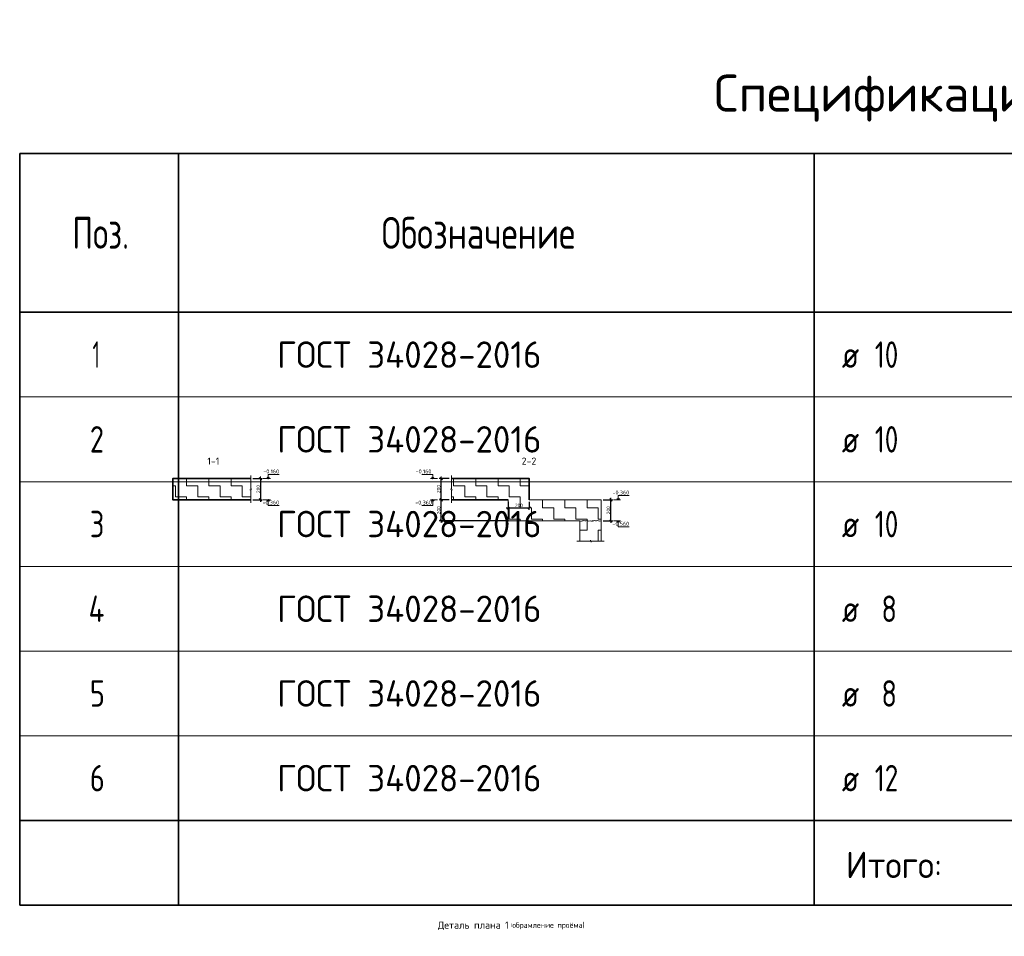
# Model space of a CAD drawing. Header units: metres. Extents: x -38 to 88, y -15 to 19.
# Tile 32 of 41: x 70 to 79, y 9 to 17. Entities that reach past the tile are written whole.
import ezdxf

# ---------------------------------------------------------------- set-up
doc = ezdxf.new("R2010")
doc.units = ezdxf.units.M
doc.header["$PDMODE"] = 65
for name, color, linetype, lineweight in [('XR$4$ВК__отв в полу 1-2 эт', 220, 'Continuous', 25), ('XR$4$Размерная линия_ общее', 7, 'Continuous', 13), ('XR$4$Текст_ общее_1', 7, 'Continuous', 13)]:
    doc.layers.add(name, color=color, linetype=linetype, lineweight=lineweight)
doc.styles.add('ISOCPEUR', font='txt')
doc.dimstyles.new('DIMSTYLE_7', dxfattribs={"dimtxt": 0.033, "dimasz": 0.0375, "dimexe": 0, "dimexo": 0, "dimgap": 0.0165, "dimtad": 2, "dimdec": 0, "dimlfac": 1000, "dimrnd": 1, "dimzin": 12, "dimdsep": 46, "dimtxsty": 'ISOCPEUR', "dimblk1": 'ALL_ML_STRICH', "dimblk2": 'ALL_ML_STRICH', "dimsah": 1, "dimcen": 0, "dimclrd": 7, "dimclre": 256, "dimclrt": 7, "dimadec": 0, "dimazin": 0, "dimtfac": 1, "dimtdec": 0, "dimtix": 1, "dimtmove": 2, "dimatfit": 3, "dimfxl": 0, "dimtzin": 0, "dimlwd": 0, "dimlwe": -3, "dimarcsym": 0})
pattern_1 = [(0, (0.21, 0.21), (0.105, 0.105), [0.105, -0.105]), (90, (0.21, 0.21), (-0.105, 0.105), [0.105, -0.105])]

# ---------------------------------------------------------------- blocks, each defined once
blk = doc.blocks.new('ЭЛЕМЕНТ_УЗОРА_1')
at = {"color": 7, "linetype": 'Continuous', "lineweight": 13, "transparency": 33554687}
blk.add_line((72.0051, 12.8573), (72.0051, 12.8573), dxfattribs=at)
blk.add_lwpolyline([(72.0051, 13.1173), (72.0051, 12.9901), (72.0151, 12.9865), (71.9951, 12.9816), (72.0051, 12.9774), (72.0051, 12.8573)], dxfattribs=at)
blk = doc.blocks.new('ЭЛЕМЕНТ_УЗОРА_2')
at = {"color": 7, "linetype": 'Continuous', "lineweight": 13, "transparency": 33554687}
blk.add_line((73.8995, 12.8573), (73.8995, 12.8573), dxfattribs=at)
blk.add_lwpolyline([(73.8995, 13.1173), (73.8995, 12.9901), (73.8895, 12.9865), (73.9095, 12.9816), (73.8995, 12.9774), (73.8995, 12.8573)], dxfattribs=at)
blk = doc.blocks.new('ЭЛЕМЕНТ_УЗОРА_3')
at = {"color": 7, "linetype": 'Continuous', "lineweight": 13, "transparency": 33554687}
blk.add_line((75.343, 12.4969), (75.343, 12.4969), dxfattribs=at)
blk.add_lwpolyline([(75.083, 12.4969), (75.2101, 12.4969), (75.2138, 12.5069), (75.2187, 12.4869), (75.2229, 12.4969), (75.343, 12.4969)], dxfattribs=at)
blk = doc.blocks.new('ЭЛЕМЕНТ_УЗОРА_4')
at = {"color": 7, "linetype": 'Continuous', "lineweight": 13, "transparency": 33554687}
blk.add_line((75.313, 12.6873), (75.313, 12.6873), dxfattribs=at)
for points in [[(75.113, 12.6873), (75.123, 12.6843), (75.1273, 12.6857), (75.133, 12.6903), (75.143, 12.6903), (75.1491, 12.6911), (75.1585, 12.688), (75.1699, 12.6882), (75.1789, 12.6908), (75.1888, 12.6891), (75.1984, 12.685), (75.213, 12.6873)], [(75.213, 12.6873), (75.223, 12.6843), (75.2273, 12.6857), (75.233, 12.6903), (75.243, 12.6903), (75.2491, 12.6911), (75.2585, 12.688), (75.2699, 12.6882), (75.2789, 12.6908), (75.2888, 12.6891), (75.2984, 12.685), (75.313, 12.6873)]]:
    blk.add_lwpolyline(points, dxfattribs=at)
blk = doc.blocks.new('ALL_ML_STRICH')
at = {"color": 0, "linetype": 'ByBlock', "lineweight": -2}
for p, q in [((-1, 0), (0.5, 0)), ((-0.3, -0.3), (0.3, 0.3)), ((0, -0.5), (0, 0.5))]:
    blk.add_line(p, q, dxfattribs=at)
blk = doc.blocks.new('*D80')
at = {"layer": 'DEFPOINTS', "color": 7, "linetype": 'Continuous', "lineweight": 13, "transparency": 33554687}
for p in [(73.8995, 12.8873), (73.803, 12.6873), (74.435, 12.6873)]:
    blk.add_point(p, dxfattribs=at)
at = {"layer": 'XR$4$Размерная линия_ общее', "color": 253, "linetype": 'Continuous', "lineweight": -2, "true_color": 0xa0a0a0, "transparency": 33554687}
for p, q in [((73.8795, 12.8873), (73.803, 12.8873)), ((74.415, 12.6873), (73.803, 12.6873))]:
    blk.add_line(p, q, dxfattribs=at)
at = {"layer": 'XR$4$Размерная линия_ общее', "color": 7, "linetype": 'Continuous', "lineweight": -2, "transparency": 33554687}
blk.add_line((73.803, 12.6873), (73.803, 12.8873), dxfattribs=at)
at = {"layer": 'XR$4$Размерная линия_ общее', "color": 7, "linetype": 'Continuous', "lineweight": 13, "transparency": 33554687, "xscale": 0.0375, "yscale": 0.0375, "zscale": 0.0375}
for p, rotation in [((73.803, 12.8873), 90), ((73.803, 12.6873), 270)]:
    blk.add_blockref('ALL_ML_STRICH', p, dxfattribs=dict(at, rotation=rotation))
at = {"layer": 'XR$4$Размерная линия_ общее', "color": 7, "linetype": 'Continuous', "lineweight": 13, "transparency": 33554687, "insert": (73.779, 12.7889), "char_height": 0.033, "width": 0.099, "attachment_point": 5, "rotation": 90, "style": 'ISOCPEUR'}
blk.add_mtext('\\A1;{200}', dxfattribs=at)
blk = doc.blocks.new('*D81')
at = {"layer": 'DEFPOINTS', "color": 7, "linetype": 'Continuous', "lineweight": 13, "transparency": 33554687}
for p in [(73.8995, 13.0873), (73.803, 12.8873), (73.8995, 12.8873)]:
    blk.add_point(p, dxfattribs=at)
at = {"layer": 'XR$4$Размерная линия_ общее', "color": 253, "linetype": 'Continuous', "lineweight": -2, "true_color": 0xa0a0a0, "transparency": 33554687}
for p, q in [((73.8795, 13.0873), (73.803, 13.0873)), ((73.8795, 12.8873), (73.803, 12.8873))]:
    blk.add_line(p, q, dxfattribs=at)
at = {"layer": 'XR$4$Размерная линия_ общее', "color": 7, "linetype": 'Continuous', "lineweight": -2, "transparency": 33554687}
blk.add_line((73.803, 12.8873), (73.803, 13.0873), dxfattribs=at)
at = {"layer": 'XR$4$Размерная линия_ общее', "color": 7, "linetype": 'Continuous', "lineweight": 13, "transparency": 33554687, "xscale": 0.0375, "yscale": 0.0375, "zscale": 0.0375}
for p, rotation in [((73.803, 13.0873), 90), ((73.803, 12.8873), 270)]:
    blk.add_blockref('ALL_ML_STRICH', p, dxfattribs=dict(at, rotation=rotation))
at = {"layer": 'XR$4$Размерная линия_ общее', "color": 7, "linetype": 'Continuous', "lineweight": 13, "transparency": 33554687, "insert": (73.779, 12.9889), "char_height": 0.033, "width": 0.099, "attachment_point": 5, "rotation": 90, "style": 'ISOCPEUR'}
blk.add_mtext('\\A1;{200}', dxfattribs=at)
blk = doc.blocks.new('*D82')
at = {"layer": 'DEFPOINTS', "color": 7, "linetype": 'Continuous', "lineweight": 13, "transparency": 33554687}
for p in [(75.313, 12.8873), (75.313, 12.6873), (75.4054, 12.6873)]:
    blk.add_point(p, dxfattribs=at)
at = {"layer": 'XR$4$Размерная линия_ общее', "color": 253, "linetype": 'Continuous', "lineweight": -2, "true_color": 0xa0a0a0, "transparency": 33554687}
for p, q in [((75.333, 12.8873), (75.4054, 12.8873)), ((75.333, 12.6873), (75.4054, 12.6873))]:
    blk.add_line(p, q, dxfattribs=at)
at = {"layer": 'XR$4$Размерная линия_ общее', "color": 7, "linetype": 'Continuous', "lineweight": -2, "transparency": 33554687}
blk.add_line((75.4054, 12.6873), (75.4054, 12.8873), dxfattribs=at)
at = {"layer": 'XR$4$Размерная линия_ общее', "color": 7, "linetype": 'Continuous', "lineweight": 13, "transparency": 33554687, "xscale": 0.0375, "yscale": 0.0375, "zscale": 0.0375}
for p, rotation in [((75.4054, 12.8873), 90), ((75.4054, 12.6873), 270)]:
    blk.add_blockref('ALL_ML_STRICH', p, dxfattribs=dict(at, rotation=rotation))
at = {"layer": 'XR$4$Размерная линия_ общее', "color": 7, "linetype": 'Continuous', "lineweight": 13, "transparency": 33554687, "insert": (75.3814, 12.7889), "char_height": 0.033, "width": 0.099, "attachment_point": 5, "rotation": 90, "style": 'ISOCPEUR'}
blk.add_mtext('\\A1;{200}', dxfattribs=at)
blk = doc.blocks.new('*D83')
at = {"layer": 'DEFPOINTS', "color": 7, "linetype": 'Continuous', "lineweight": 13, "transparency": 33554687}
for p in [(74.435, 12.8873), (74.635, 12.8873), (74.435, 12.8105)]:
    blk.add_point(p, dxfattribs=at)
at = {"layer": 'XR$4$Размерная линия_ общее', "color": 253, "linetype": 'Continuous', "lineweight": -2, "true_color": 0xa0a0a0, "transparency": 33554687}
for p, q in [((74.435, 12.8673), (74.435, 12.8105)), ((74.635, 12.8673), (74.635, 12.8105))]:
    blk.add_line(p, q, dxfattribs=at)
at = {"layer": 'XR$4$Размерная линия_ общее', "color": 7, "linetype": 'Continuous', "lineweight": -2, "transparency": 33554687}
blk.add_line((74.435, 12.8105), (74.635, 12.8105), dxfattribs=at)
at = {"layer": 'XR$4$Размерная линия_ общее', "color": 7, "linetype": 'Continuous', "lineweight": 13, "transparency": 33554687, "xscale": 0.0375, "yscale": 0.0375, "zscale": 0.0375, "rotation": 180}
blk.add_blockref('ALL_ML_STRICH', (74.435, 12.8105), dxfattribs=at)
at = {"layer": 'XR$4$Размерная линия_ общее', "color": 7, "linetype": 'Continuous', "lineweight": 13, "transparency": 33554687, "xscale": 0.0375, "yscale": 0.0375, "zscale": 0.0375}
blk.add_blockref('ALL_ML_STRICH', (74.635, 12.8105), dxfattribs=at)
at = {"layer": 'XR$4$Размерная линия_ общее', "color": 7, "linetype": 'Continuous', "lineweight": 13, "transparency": 33554687, "insert": (74.5366, 12.8345), "char_height": 0.033, "width": 0.099, "attachment_point": 5, "style": 'ISOCPEUR'}
blk.add_mtext('\\A1;{200}', dxfattribs=at)
blk = doc.blocks.new('*D113')
at = {"layer": 'DEFPOINTS', "color": 7, "linetype": 'Continuous', "lineweight": 13, "transparency": 33554687}
for p in [(72.0051, 13.0873), (72.0975, 13.0873), (72.0051, 12.8873)]:
    blk.add_point(p, dxfattribs=at)
at = {"layer": 'XR$4$Размерная линия_ общее', "color": 253, "linetype": 'Continuous', "lineweight": -2, "true_color": 0xa0a0a0, "transparency": 33554687}
for p, q in [((72.0251, 13.0873), (72.0975, 13.0873)), ((72.0251, 12.8873), (72.0975, 12.8873))]:
    blk.add_line(p, q, dxfattribs=at)
at = {"layer": 'XR$4$Размерная линия_ общее', "color": 7, "linetype": 'Continuous', "lineweight": -2, "transparency": 33554687}
blk.add_line((72.0975, 13.0873), (72.0975, 12.8873), dxfattribs=at)
at = {"layer": 'XR$4$Размерная линия_ общее', "color": 7, "linetype": 'Continuous', "lineweight": 13, "transparency": 33554687, "xscale": 0.0375, "yscale": 0.0375, "zscale": 0.0375}
for p, rotation in [((72.0975, 13.0873), 90), ((72.0975, 12.8873), 270)]:
    blk.add_blockref('ALL_ML_STRICH', p, dxfattribs=dict(at, rotation=rotation))
at = {"layer": 'XR$4$Размерная линия_ общее', "color": 7, "linetype": 'Continuous', "lineweight": 13, "transparency": 33554687, "insert": (72.076, 12.9889), "char_height": 0.033, "width": 0.099, "attachment_point": 5, "rotation": 90, "style": 'ISOCPEUR'}
blk.add_mtext('\\A1;{200}', dxfattribs=at)
blk = doc.blocks.new('СЛОЖНЫЙ_ОБЪЕКТ_17')
at = {"color": 7, "linetype": 'Continuous', "lineweight": 13, "transparency": 33554687}
blk.add_line((72.1905, 13.0873), (72.1238, 13.0873), dxfattribs=at)
blk.add_lwpolyline([(72.1705, 13.0873), (72.1705, 13.1273), (72.2728, 13.1273)], dxfattribs=at)
at = {"color": 7, "linetype": 'Continuous', "lineweight": 35, "transparency": 33554687}
blk.add_lwpolyline([(72.1584, 13.0994), (72.1705, 13.0873), (72.1826, 13.0994)], dxfattribs=at)
blk = doc.blocks.new('СЛОЖНЫЙ_ОБЪЕКТ_18')
at = {"color": 7, "linetype": 'Continuous', "lineweight": 13, "transparency": 33554687}
blk.add_line((72.1905, 12.8873), (72.1238, 12.8873), dxfattribs=at)
at = {"color": 7, "linetype": 'Continuous', "lineweight": 35, "transparency": 33554687}
blk.add_lwpolyline([(72.1584, 12.8752), (72.1705, 12.8873), (72.1826, 12.8752)], dxfattribs=at)
at = {"color": 7, "linetype": 'Continuous', "lineweight": 13, "transparency": 33554687}
blk.add_lwpolyline([(72.1705, 12.8873), (72.1705, 12.8333), (72.2728, 12.8333)], dxfattribs=at)
blk = doc.blocks.new('СЛОЖНЫЙ_ОБЪЕКТ_19')
at = {"color": 7, "linetype": 'Continuous', "lineweight": 13, "transparency": 33554687}
blk.add_line((75.4954, 12.8873), (75.4287, 12.8873), dxfattribs=at)
blk.add_lwpolyline([(75.4754, 12.8873), (75.4754, 12.9273), (75.5777, 12.9273)], dxfattribs=at)
at = {"color": 7, "linetype": 'Continuous', "lineweight": 35, "transparency": 33554687}
blk.add_lwpolyline([(75.4633, 12.8994), (75.4754, 12.8873), (75.4875, 12.8994)], dxfattribs=at)
blk = doc.blocks.new('СЛОЖНЫЙ_ОБЪЕКТ_20')
at = {"color": 7, "linetype": 'Continuous', "lineweight": 13, "transparency": 33554687}
blk.add_line((75.4954, 12.6873), (75.4287, 12.6873), dxfattribs=at)
at = {"color": 7, "linetype": 'Continuous', "lineweight": 35, "transparency": 33554687}
blk.add_lwpolyline([(75.4633, 12.6752), (75.4754, 12.6873), (75.4875, 12.6752)], dxfattribs=at)
at = {"color": 7, "linetype": 'Continuous', "lineweight": 13, "transparency": 33554687}
blk.add_lwpolyline([(75.4754, 12.6873), (75.4754, 12.6333), (75.5777, 12.6333)], dxfattribs=at)
blk = doc.blocks.new('СЛОЖНЫЙ_ОБЪЕКТ_21')
at = {"color": 7, "linetype": 'Continuous', "lineweight": 13, "transparency": 33554687}
blk.add_line((73.703, 13.0873), (73.7697, 13.0873), dxfattribs=at)
blk.add_lwpolyline([(73.723, 13.0873), (73.723, 13.1273), (73.6207, 13.1273)], dxfattribs=at)
at = {"color": 7, "linetype": 'Continuous', "lineweight": 35, "transparency": 33554687}
blk.add_lwpolyline([(73.7351, 13.0994), (73.723, 13.0873), (73.7109, 13.0994)], dxfattribs=at)
blk = doc.blocks.new('СЛОЖНЫЙ_ОБЪЕКТ_22')
at = {"color": 7, "linetype": 'Continuous', "lineweight": 13, "transparency": 33554687}
blk.add_line((73.703, 12.8873), (73.7697, 12.8873), dxfattribs=at)
blk.add_lwpolyline([(73.723, 12.8873), (73.723, 12.8333), (73.6207, 12.8333)], dxfattribs=at)
at = {"color": 7, "linetype": 'Continuous', "lineweight": 35, "transparency": 33554687}
blk.add_lwpolyline([(73.7351, 12.8752), (73.723, 12.8873), (73.7109, 12.8752)], dxfattribs=at)

msp = doc.modelspace()

# ---------------------------------------------------------------- hatches: boundary and pattern name
at = {"linetype": 'Continuous', "lineweight": 13, "transparency": 33554687}
h = msp.add_hatch(dxfattribs=at)
h.set_pattern_fill('____', scale=0.105, style=0, pattern_type=2)
h.set_pattern_definition(pattern_1)
h.paths.add_polyline_path([(71.2696, 13.0873), (71.2696, 12.8873), (72.0051, 12.8873), (72.0051, 13.0873)], flags=0)
h = msp.add_hatch(dxfattribs=at)
h.set_pattern_fill('____', scale=0.105, style=0, pattern_type=2)
h.set_pattern_definition(pattern_1)
h.paths.add_polyline_path([(74.435, 12.6873), (75.313, 12.6873), (75.313, 12.8873), (74.635, 12.8873), (74.635, 13.0873), (73.8995, 13.0873), (73.8995, 12.8873), (74.435, 12.8873)], flags=0)
h = msp.add_hatch(dxfattribs=at)
h.set_pattern_fill('____', color=254, scale=0.105, angle=90, style=0, pattern_type=2)
h.set_pattern_definition([(90, (-0.21, 0.21), (-0.105, 0.105), [0.105, -0.105]), (180, (-0.21, 0.21), (-0.105, -0.105), [0.105, -0.105])])
h.paths.add_polyline_path([(75.113, 12.4969), (75.313, 12.4969), (75.313, 12.6873), (75.113, 12.6873)], flags=0)

# ---------------------------------------------------------------- linework, layer by layer
at = {"color": 7, "linetype": 'Continuous', "lineweight": 35, "transparency": 33554687}
for p, q in [((88.3239, 16.1585), (69.8239, 16.1585)), ((69.8239, 16.1585), (69.8239, 14.6585)), ((71.3239, 16.1585), (71.3239, 14.6585)), ((77.3239, 16.1585), (77.3239, 14.6585)), ((88.3239, 14.6585), (69.8239, 14.6585)), ((69.8239, 14.6585), (69.8239, 13.8585)), ((71.3239, 14.6585), (71.3239, 13.8585)), ((77.3239, 14.6585), (77.3239, 13.8585)), ((69.8239, 13.8585), (69.8239, 13.0585)), ((71.3239, 13.8585), (71.3239, 13.0585)), ((77.3239, 13.8585), (77.3239, 13.0585)), ((69.8239, 13.0585), (69.8239, 12.2585)), ((71.3239, 13.0585), (71.3239, 12.2585)), ((77.3239, 13.0585), (77.3239, 12.2585)), ((74.435, 12.8873), (73.8995, 12.8873)), ((69.8239, 12.2585), (69.8239, 11.4585)), ((71.3239, 12.2585), (71.3239, 11.4585)), ((77.3239, 12.2585), (77.3239, 11.4585)), ((69.8239, 11.4585), (69.8239, 10.6585)), ((71.3239, 11.4585), (71.3239, 10.6585)), ((77.3239, 11.4585), (77.3239, 10.6585)), ((69.8239, 10.6585), (69.8239, 9.8585)), ((71.3239, 10.6585), (71.3239, 9.8585)), ((77.3239, 10.6585), (77.3239, 9.8585)), ((69.8239, 9.8585), (69.8239, 9.0585)), ((69.8239, 9.8585), (88.3239, 9.8585)), ((71.3239, 9.8585), (71.3239, 9.0585)), ((77.3239, 9.8585), (77.3239, 9.0585)), ((69.8239, 9.0585), (88.3239, 9.0585))]:
    msp.add_line(p, q, dxfattribs=at)
at = {"color": 7, "linetype": 'Continuous', "lineweight": 13, "transparency": 33554687}
for p, q in [((88.3239, 13.8585), (69.8239, 13.8585)), ((88.3239, 13.0585), (69.8239, 13.0585)), ((88.3239, 12.2585), (69.8239, 12.2585)), ((88.3239, 11.4585), (69.8239, 11.4585)), ((88.3239, 10.6585), (69.8239, 10.6585)), ((88.3239, 9.8585), (69.8239, 9.8585))]:
    msp.add_line(p, q, dxfattribs=at)
at = {"color": 7, "linetype": 'Continuous', "lineweight": 35, "transparency": 33554687}
for points in [[(72.0051, 13.0873), (71.2696, 13.0873), (71.2696, 12.8873), (72.0051, 12.8873)], [(73.8995, 13.0873), (74.635, 13.0873), (74.635, 12.8873)]]:
    msp.add_lwpolyline(points, dxfattribs=at)
at = {"layer": 'XR$4$ВК__отв в полу 1-2 эт', "color": 7, "linetype": 'Continuous', "lineweight": 13, "transparency": 33554687}
for p, q in [((75.313, 12.8873), (74.635, 12.8873)), ((75.313, 12.6873), (75.313, 12.8873)), ((75.113, 12.6873), (75.113, 12.4969)), ((75.313, 12.4969), (75.313, 12.6873))]:
    msp.add_line(p, q, dxfattribs=at)
msp.add_lwpolyline([(74.435, 12.8873), (74.435, 12.6873), (75.113, 12.6873)], dxfattribs=at)

# ---------------------------------------------------------------- block references
at = {"color": 7, "linetype": 'Continuous', "lineweight": 13, "transparency": 33554687}
for name in ['ЭЛЕМЕНТ_УЗОРА_1', 'ЭЛЕМЕНТ_УЗОРА_2', 'ЭЛЕМЕНТ_УЗОРА_4', 'ЭЛЕМЕНТ_УЗОРА_3']:
    msp.add_blockref(name, (0, 0), dxfattribs=at)
at = {"color": 7, "linetype": 'Continuous', "lineweight": 35, "transparency": 33554687}
for name in ['СЛОЖНЫЙ_ОБЪЕКТ_17', 'СЛОЖНЫЙ_ОБЪЕКТ_21', 'СЛОЖНЫЙ_ОБЪЕКТ_19', 'СЛОЖНЫЙ_ОБЪЕКТ_18', 'СЛОЖНЫЙ_ОБЪЕКТ_22', 'СЛОЖНЫЙ_ОБЪЕКТ_20']:
    msp.add_blockref(name, (0, 0), dxfattribs=at)

# ---------------------------------------------------------------- texts
at = {"color": 7, "linetype": 'Continuous', "lineweight": 35, "transparency": 33554687, "attachment_point": 7, "style": 'ISOCPEUR'}
for s, insert, char_height, width in [('\\W0.99;Спецификация стержней', (76.3789, 16.4585), 0.35, 5.559674), ('\\W0.74;Поз.', (70.3203, 15.2585), 0.3, 0.698388), ('\\W0.78;Обозначение', (73.2396, 15.2585), 0.3, 1.999529), ('\\W0.56;1', (70.5114, 14.1335), 0.25, 0.194444), ('\\W0.96;ГОСТ 34028-2016', (72.2547, 14.1335), 0.25, 2.743715), ('\\W0.82;ø', (77.5858, 14.1335), 0.25, 0.327205), ('\\W0.75;10', (77.8965, 14.1335), 0.25, 0.393567), ('\\W0.78;2', (70.4864, 13.3335), 0.25, 0.272006), ('\\W0.96;ГОСТ 34028-2016', (72.2547, 13.3335), 0.25, 2.743715), ('\\W0.75;10', (77.8965, 13.3335), 0.25, 0.393567), ('\\W0.82;ø', (77.5858, 13.3335), 0.25, 0.327205), ('\\W0.78;3', (70.4864, 12.5335), 0.25, 0.272006), ('\\W0.96;ГОСТ 34028-2016', (72.2547, 12.5335), 0.25, 2.743715), ('\\W0.75;10', (77.8965, 12.5335), 0.25, 0.393567), ('\\W0.82;ø', (77.5858, 12.5335), 0.25, 0.327205), ('\\W0.80;4', (70.4739, 11.7335), 0.25, 0.299861), ('\\W0.96;ГОСТ 34028-2016', (72.2547, 11.7335), 0.25, 2.743715), ('\\W0.82;ø', (77.5858, 11.7335), 0.25, 0.327205), ('\\W0.78;8', (77.959, 11.7335), 0.25, 0.272006), ('\\W0.78;5', (70.4864, 10.9335), 0.25, 0.272006), ('\\W0.96;ГОСТ 34028-2016', (72.2547, 10.9335), 0.25, 2.743715), ('\\W0.78;8', (77.959, 10.9335), 0.25, 0.272006), ('\\W0.82;ø', (77.5858, 10.9335), 0.25, 0.327205), ('\\W0.78;6', (70.4864, 10.1335), 0.25, 0.272006), ('\\W0.96;ГОСТ 34028-2016', (72.2547, 10.1335), 0.25, 2.743715), ('\\W0.82;ø', (77.5858, 10.1335), 0.25, 0.327205), ('\\W0.75;12', (77.8965, 10.1335), 0.25, 0.393567), ('\\W0.95;Итого:', (77.6235, 9.3147), 0.25, 1.143461)]:
    msp.add_mtext(s, dxfattribs=dict(at, insert=insert, char_height=char_height, width=width))
at = {"color": 7, "linetype": 'Continuous', "lineweight": 50, "transparency": 33554687, "char_height": 0.0675, "attachment_point": 5, "style": 'ISOCPEUR'}
for s, insert, width in [('\\A1;{\\fISOCPEUR|i0|b0;\\H0.067500;\\W1.000000;\\C7;1-1}\\P', (71.6518, 13.2527), 0.139696), ('\\A1;{\\fISOCPEUR|i0|b0;\\H0.067500;\\W1.000000;\\C7;2-2}\\P', (74.6318, 13.2527), 0.172565)]:
    msp.add_mtext(s, dxfattribs=dict(at, insert=insert, width=width))
at = {"color": 7, "linetype": 'Continuous', "lineweight": 13, "transparency": 33554687, "char_height": 0.0375, "attachment_point": 9, "style": 'ISOCPEUR'}
for s, insert, width in [('\\A1;{\\fISOCPEUR|i0|b0;\\H0.037500;\\W1.000000;\\C7;-0.160}\\P', (72.2728, 13.1365), 0.151875), ('\\A1;{\\fISOCPEUR|i0|b0;\\H0.037500;\\W1.000000;\\C7;-0.160}\\P', (73.7107, 13.1365), 0.151875), ('\\A1;{\\fISOCPEUR|i0|b0;\\H0.037500;\\W1.000000;\\C7;-0.360}\\P', (75.5777, 12.9365), 0.160312), ('\\A1;{\\fISOCPEUR|i0|b0;\\H0.037500;\\W1.000000;\\C7;-0.360}\\P', (72.2728, 12.8425), 0.160312), ('\\A1;{\\fISOCPEUR|i0|b0;\\H0.037500;\\W1.000000;\\C7;-0.360}\\P', (73.7157, 12.8425), 0.160312), ('\\A1;{\\fISOCPEUR|i0|b0;\\H0.037500;\\W1.000000;\\C7;-0.560}\\P', (75.5777, 12.6425), 0.160312)]:
    msp.add_mtext(s, dxfattribs=dict(at, insert=insert, width=width))
at = {"layer": 'XR$4$Текст_ общее_1', "color": 7, "linetype": 'Continuous', "lineweight": 13, "transparency": 33554687, "insert": (74.4643, 8.8638), "char_height": 0.0675, "width": 1.405568, "attachment_point": 5, "style": 'ISOCPEUR'}
msp.add_mtext('\\A1;{\\fISOCPEUR|i0|b0;\\H0.067500;\\W1.000000;\\C7;Деталь плана 1\\H0.030000; (\\H0.052500;обрамление проёма)}\\P', dxfattribs=at)

# ---------------------------------------------------------------- dimensions: what is measured, and where the dimension line sits
at = {"layer": 'XR$4$Размерная линия_ общее', "color": 7, "linetype": 'Continuous', "lineweight": 13, "transparency": 33554687}
for base, p1, p2, angle, picture, middle in [((72.0975, 12.8873), (72.0251, 13.0873), (72.0251, 12.8873), 270, '*D113', (72.076, 12.9889)), ((73.803, 13.0873), (73.8795, 12.8873), (73.8795, 13.0873), 90, '*D81', (73.779, 12.9889)), ((73.803, 12.8873), (74.415, 12.6873), (73.8795, 12.8873), 90, '*D80', (73.779, 12.7889)), ((75.4054, 12.8873), (75.333, 12.6873), (75.333, 12.8873), 90, '*D82', (75.3814, 12.7889))]:
    dim = msp.add_linear_dim(base=base, p1=p1, p2=p2, angle=angle, dimstyle='DIMSTYLE_7', override={"dimpost": '<>', "dimclrd": 7, "dimclre": 253, "dimclrt": 7, "dimlwd": 0, "dimlwe": 65533}, dxfattribs=at)
    dim.commit()
    dim.dimension.update_dxf_attribs({"geometry": picture, "text_midpoint": middle, "dimtype": 160})
dim = msp.add_linear_dim(base=(74.635, 12.8105), p1=(74.435, 12.8673), p2=(74.635, 12.8673), dimstyle='DIMSTYLE_7', override={"dimpost": '<>', "dimclrd": 7, "dimclre": 253, "dimclrt": 7, "dimlwd": 0, "dimlwe": 65533}, dxfattribs=at)
dim.commit()
dim.dimension.update_dxf_attribs({"geometry": '*D83', "text_midpoint": (74.5366, 12.8345), "dimtype": 160})

doc.saveas('drawing.dxf')
